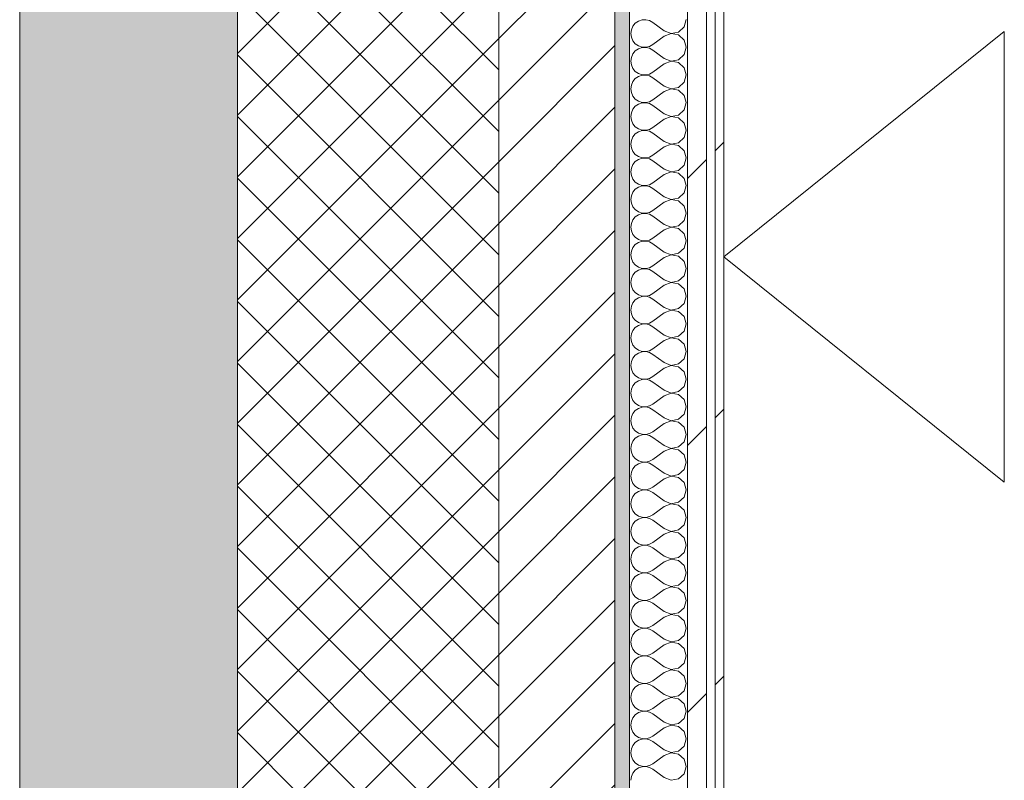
# Model space of a CAD drawing. Header units: millimetres. Extents: x -40968 to 77376, y -17881 to 4746.
# Tile 217 of 256: x -2101 to -1423, y -9410 to -8886. Entities that reach past the tile are written whole.
import ezdxf

# ---------------------------------------------------------------- set-up
doc = ezdxf.new("R2010")
doc.units = ezdxf.units.MM
doc.header["$MEASUREMENT"] = 0
doc.linetypes.add('Wipeout_Contour', pattern=[1000, 0, -1000])
doc.layers.add('12_FAÇ_Façana', color=7, linetype='Continuous')
doc.layers.add('Nuevo_08_E_Envans secs', color=7, linetype='Continuous')
for name, color, linetype, lineweight, true_color in [('12_FAÇ_Façana_Pluma_Nº__102', 7, 'Continuous', 5, 0xcccccc), ('12_FAÇ_Façana_Pluma_Nº__174', 7, 'Continuous', 13, 0xe4ad2c), ('12_FAÇ_Façana_Pluma_Nº__176', 7, 'Continuous', 15, 0x93a0c6), ('Nuevo_08_E_Envans secs_Pluma_Nº__102', 7, 'Continuous', 5, 0xcccccc), ('Nuevo_08_E_Envans secs_Pluma_Nº__171', 171, 'Continuous', 13, 0xaaaaff), ('Nuevo_08_E_Envans secs_Pluma_Nº__177', 7, 'Continuous', 15, 0xf7e046)]:
    doc.layers.add(name, color=color, linetype=linetype, lineweight=lineweight, true_color=true_color)
for name, color, linetype, lineweight in [('12_FAÇ_Façana_Pluma_Nº__2', 8, 'Continuous', 5), ('12_FAÇ_Façana_Pluma_Nº__7', 7, 'Continuous', 5), ('Nuevo_01_2D_Acabats_Pluma_Nº__20', 1, 'Continuous', 5), ('Nuevo_08_E_Envans secs_Pluma_Nº__1', 7, 'Continuous', 5)]:
    doc.layers.add(name, color=color, linetype=linetype, lineweight=lineweight)
pattern_1 = [(45, (0, 0), (-183.848, 183.848), [195, -65]), (45, (7e-14, 183.85), (-183.848, 183.848), [195, -65])]

# ---------------------------------------------------------------- blocks, each defined once
blk = doc.blocks.new('Muro_1_5', base_point=(-1681.11, -1193.98))
at = {"layer": '12_FAÇ_Façana_Pluma_Nº__102', "linetype": 'Continuous', "lineweight": 0, "true_color": 0xe5e5e5}
blk.add_hatch(color=254, dxfattribs=at).paths.add_polyline_path([(-2101.11, -10658.98), (-1951.11, -10658.98), (-1951.11, -7438.98), (-1971.11, -7438.98), (-1971.11, -6988.97), (-1951.11, -6988.97), (-1951.11, -1638.98), (-2101.11, -1638.98)])
at = {"layer": '12_FAÇ_Façana_Pluma_Nº__174', "linetype": 'Continuous', "lineweight": 13, "true_color": 0xe4ad2c}
h = blk.add_hatch(dxfattribs=at)
h.set_pattern_fill('SATE_Aislamiento_0005', color=42, style=0, pattern_type=2)
h.set_pattern_definition([(45, (0, 0), (-21.2132, 21.2132), []), (135, (0, 0), (21.2132, 21.2132), [])])
h.paths.add_polyline_path([(-1951.11, -7438.98), (-1951.11, -10658.98), (-1771.11, -10658.98), (-1771.11, -7438.98)])
at = {"layer": '12_FAÇ_Façana_Pluma_Nº__176', "linetype": 'Continuous', "lineweight": 0, "true_color": 0x495063}
blk.add_hatch(color=251, dxfattribs=at).paths.add_polyline_path([(-1691.11, -7438.98), (-1691.11, -10658.98), (-1681.11, -10658.98), (-1681.11, -7438.98)])
at = {"layer": '12_FAÇ_Façana_Pluma_Nº__2', "linetype": 'Continuous', "lineweight": 5}
h = blk.add_hatch(dxfattribs=at)
h.set_pattern_fill('Ceramic_0005', color=8, style=0, pattern_type=2)
h.set_pattern_definition([(45, (0, 0), (-21.2132, 21.2132), [])])
h.paths.add_polyline_path([(-1771.11, -7438.98), (-1771.11, -10658.98), (-1691.11, -10658.98), (-1691.11, -7438.98)])
at = {"layer": '12_FAÇ_Façana_Pluma_Nº__7', "color": 7, "linetype": 'Continuous', "lineweight": 5}
for p, q in [((-1951.11, -7438.98), (-1951.11, -10658.98)), ((-1771.11, -10658.98), (-1771.11, -7438.98)), ((-1691.11, -10658.98), (-1691.11, -7438.98))]:
    blk.add_line(p, q, dxfattribs=at)
at = {"layer": '12_FAÇ_Façana_Pluma_Nº__7', "color": 7, "linetype": 'Continuous', "lineweight": 5, "flags": 128}
for points in [[(-2101.11, -1638.98), (-2101.11, -10658.98)], [(-1681.11, -10658.98), (-1681.11, -7438.98)]]:
    blk.add_lwpolyline(points, dxfattribs=at)
blk = doc.blocks.new('*X357')
at = {"layer": 'Nuevo_08_E_Envans secs_Pluma_Nº__102', "color": 254, "linetype": 'Continuous', "lineweight": 5, "true_color": 0xcccccc}
for p, q in [((-1678.73, -8890.23), (-1679.79, -8892.64)), ((-1677.06, -8888.21), (-1678.73, -8890.23)), ((-1674.89, -8886.72), (-1677.06, -8888.21)), ((-1672.4, -8885.88), (-1674.89, -8886.72)), ((-1669.78, -8885.75), (-1672.4, -8885.88)), ((-1667.22, -8886.35), (-1669.78, -8885.75)), ((-1664.92, -8887.62), (-1667.22, -8886.35)), ((-1657.3, -8893.33), (-1664.92, -8887.62)), ((-1647.33, -8894.23), (-1643.48, -8890.72)), ((-1643.48, -8890.72), (-1642.06, -8885.71)), ((-1679.79, -8892.64), (-1680.16, -8895.24)), ((-1680.16, -8895.24), (-1679.79, -8897.84)), ((-1679.79, -8897.84), (-1678.73, -8900.25)), ((-1657.3, -8897.14), (-1664.92, -8902.86)), ((-1657.3, -8893.33), (-1652.44, -8895.2)), ((-1652.44, -8895.28), (-1657.3, -8897.14)), ((-1652.44, -8895.2), (-1647.33, -8894.23)), ((-1647.33, -8896.24), (-1652.44, -8895.28)), ((-1643.48, -8899.75), (-1647.33, -8896.24)), ((-1678.73, -8900.25), (-1677.06, -8902.27)), ((-1677.06, -8902.27), (-1674.89, -8903.76)), ((-1674.89, -8903.76), (-1672.4, -8904.6)), ((-1672.4, -8904.93), (-1674.89, -8905.77)), ((-1672.4, -8904.6), (-1669.78, -8904.72)), ((-1669.78, -8904.8), (-1672.4, -8904.93)), ((-1669.78, -8904.72), (-1667.22, -8904.13)), ((-1667.22, -8905.4), (-1669.78, -8904.8)), ((-1667.22, -8904.13), (-1664.92, -8902.86)), ((-1642.06, -8904.76), (-1643.48, -8899.75)), ((-1643.48, -8909.77), (-1642.06, -8904.76)), ((-1679.79, -8911.68), (-1680.16, -8914.29)), ((-1678.73, -8909.28), (-1679.79, -8911.68)), ((-1677.06, -8907.26), (-1678.73, -8909.28)), ((-1674.89, -8905.77), (-1677.06, -8907.26)), ((-1664.92, -8906.67), (-1667.22, -8905.4)), ((-1657.3, -8912.38), (-1664.92, -8906.67)), ((-1647.33, -8913.28), (-1643.48, -8909.77)), ((-1680.16, -8914.29), (-1679.79, -8916.89)), ((-1679.79, -8916.89), (-1678.73, -8919.29)), ((-1657.3, -8916.19), (-1664.92, -8921.9)), ((-1657.3, -8912.38), (-1652.44, -8914.25)), ((-1652.44, -8914.32), (-1657.3, -8916.19)), ((-1652.44, -8914.25), (-1647.33, -8913.28)), ((-1647.33, -8915.29), (-1652.44, -8914.32)), ((-1643.48, -8918.8), (-1647.33, -8915.29)), ((-1678.73, -8919.29), (-1677.06, -8921.32)), ((-1677.06, -8921.32), (-1674.89, -8922.8)), ((-1674.89, -8924.81), (-1677.06, -8926.3)), ((-1674.89, -8922.8), (-1672.4, -8923.64)), ((-1672.4, -8923.98), (-1674.89, -8924.81)), ((-1672.4, -8923.64), (-1669.78, -8923.77)), ((-1669.78, -8923.85), (-1672.4, -8923.98)), ((-1669.78, -8923.77), (-1667.22, -8923.18)), ((-1667.22, -8924.44), (-1669.78, -8923.85)), ((-1667.22, -8923.18), (-1664.92, -8921.9)), ((-1664.92, -8925.71), (-1667.22, -8924.44)), ((-1642.06, -8923.81), (-1643.48, -8918.8)), ((-1643.48, -8928.82), (-1642.06, -8923.81)), ((-1679.79, -8930.73), (-1680.16, -8933.33)), ((-1678.73, -8928.33), (-1679.79, -8930.73)), ((-1677.06, -8926.3), (-1678.73, -8928.33)), ((-1657.3, -8931.43), (-1664.92, -8925.71)), ((-1657.3, -8931.43), (-1652.44, -8933.29)), ((-1647.33, -8932.33), (-1643.48, -8928.82)), ((-1680.16, -8933.33), (-1679.79, -8935.94)), ((-1679.79, -8935.94), (-1678.73, -8938.34)), ((-1678.73, -8938.34), (-1677.06, -8940.36)), ((-1657.3, -8935.24), (-1664.92, -8940.95)), ((-1652.44, -8933.37), (-1657.3, -8935.24)), ((-1652.44, -8933.29), (-1647.33, -8932.33)), ((-1647.33, -8934.34), (-1652.44, -8933.37)), ((-1643.48, -8937.85), (-1647.33, -8934.34)), ((-1642.06, -8942.86), (-1643.48, -8937.85)), ((-1677.06, -8945.35), (-1678.73, -8947.37)), ((-1677.06, -8940.36), (-1674.89, -8941.85)), ((-1674.89, -8943.86), (-1677.06, -8945.35)), ((-1674.89, -8941.85), (-1672.4, -8942.69)), ((-1672.4, -8943.02), (-1674.89, -8943.86)), ((-1672.4, -8942.69), (-1669.78, -8942.82)), ((-1669.78, -8942.9), (-1672.4, -8943.02)), ((-1669.78, -8942.82), (-1667.22, -8942.22)), ((-1667.22, -8943.49), (-1669.78, -8942.9)), ((-1667.22, -8942.22), (-1664.92, -8940.95)), ((-1664.92, -8944.76), (-1667.22, -8943.49)), ((-1657.3, -8950.48), (-1664.92, -8944.76)), ((-1643.48, -8947.86), (-1642.06, -8942.86)), ((-1679.79, -8949.78), (-1680.16, -8952.38)), ((-1680.16, -8952.38), (-1679.79, -8954.98)), ((-1678.73, -8947.37), (-1679.79, -8949.78)), ((-1657.3, -8950.48), (-1652.44, -8952.34)), ((-1652.44, -8952.34), (-1647.33, -8951.38)), ((-1647.33, -8951.38), (-1643.48, -8947.86)), ((-1679.79, -8954.98), (-1678.73, -8957.39)), ((-1678.73, -8957.39), (-1677.06, -8959.41)), ((-1657.3, -8954.29), (-1664.92, -8960)), ((-1652.44, -8952.42), (-1657.3, -8954.29)), ((-1647.33, -8953.39), (-1652.44, -8952.42)), ((-1643.48, -8956.9), (-1647.33, -8953.39)), ((-1642.06, -8961.9), (-1643.48, -8956.9)), ((-1677.06, -8964.4), (-1678.73, -8966.42)), ((-1677.06, -8959.41), (-1674.89, -8960.9)), ((-1674.89, -8962.91), (-1677.06, -8964.4)), ((-1674.89, -8960.9), (-1672.4, -8961.74)), ((-1672.4, -8962.07), (-1674.89, -8962.91)), ((-1672.4, -8961.74), (-1669.78, -8961.87)), ((-1669.78, -8961.94), (-1672.4, -8962.07)), ((-1669.78, -8961.87), (-1667.22, -8961.27)), ((-1667.22, -8962.54), (-1669.78, -8961.94)), ((-1667.22, -8961.27), (-1664.92, -8960)), ((-1664.92, -8963.81), (-1667.22, -8962.54)), ((-1657.3, -8969.52), (-1664.92, -8963.81)), ((-1643.48, -8966.91), (-1642.06, -8961.9)), ((-1679.79, -8968.83), (-1680.16, -8971.43)), ((-1680.16, -8971.43), (-1679.79, -8974.03)), ((-1678.73, -8966.42), (-1679.79, -8968.83)), ((-1657.3, -8969.52), (-1652.44, -8971.39)), ((-1652.44, -8971.47), (-1657.3, -8973.33)), ((-1652.44, -8971.39), (-1647.33, -8970.42)), ((-1647.33, -8972.43), (-1652.44, -8971.47)), ((-1647.33, -8970.42), (-1643.48, -8966.91)), ((-1643.48, -8975.95), (-1647.33, -8972.43)), ((-1679.79, -8974.03), (-1678.73, -8976.44)), ((-1678.73, -8976.44), (-1677.06, -8978.46)), ((-1677.06, -8978.46), (-1674.89, -8979.95)), ((-1667.22, -8980.32), (-1664.92, -8979.05)), ((-1657.3, -8973.33), (-1664.92, -8979.05)), ((-1642.06, -8980.95), (-1643.48, -8975.95)), ((-1678.73, -8985.47), (-1679.79, -8987.87)), ((-1677.06, -8983.45), (-1678.73, -8985.47)), ((-1674.89, -8981.96), (-1677.06, -8983.45)), ((-1674.89, -8979.95), (-1672.4, -8980.79)), ((-1672.4, -8981.12), (-1674.89, -8981.96)), ((-1672.4, -8980.79), (-1669.78, -8980.91)), ((-1669.78, -8980.99), (-1672.4, -8981.12)), ((-1669.78, -8980.91), (-1667.22, -8980.32)), ((-1667.22, -8981.59), (-1669.78, -8980.99)), ((-1664.92, -8982.86), (-1667.22, -8981.59)), ((-1657.3, -8988.57), (-1664.92, -8982.86)), ((-1647.33, -8989.47), (-1643.48, -8985.96)), ((-1643.48, -8985.96), (-1642.06, -8980.95)), ((-1679.79, -8987.87), (-1680.16, -8990.48)), ((-1680.16, -8990.48), (-1679.79, -8993.08)), ((-1679.79, -8993.08), (-1678.73, -8995.48)), ((-1657.3, -8992.38), (-1664.92, -8998.1)), ((-1657.3, -8988.57), (-1652.44, -8990.44)), ((-1652.44, -8990.51), (-1657.3, -8992.38)), ((-1652.44, -8990.44), (-1647.33, -8989.47)), ((-1647.33, -8991.48), (-1652.44, -8990.51)), ((-1643.48, -8994.99), (-1647.33, -8991.48)), ((-1678.73, -8995.48), (-1677.06, -8997.51)), ((-1677.06, -8997.51), (-1674.89, -8998.99)), ((-1674.89, -8998.99), (-1672.4, -8999.83)), ((-1672.4, -8999.83), (-1669.78, -8999.96)), ((-1669.78, -8999.96), (-1667.22, -8999.37)), ((-1667.22, -8999.37), (-1664.92, -8998.1)), ((-1642.06, -9000), (-1643.48, -8994.99)), ((-1678.73, -9004.52), (-1679.79, -9006.92)), ((-1677.06, -9002.49), (-1678.73, -9004.52)), ((-1674.89, -9001.01), (-1677.06, -9002.49)), ((-1672.4, -9000.17), (-1674.89, -9001.01)), ((-1669.78, -9000.04), (-1672.4, -9000.17)), ((-1667.22, -9000.63), (-1669.78, -9000.04)), ((-1664.92, -9001.9), (-1667.22, -9000.63)), ((-1657.3, -9007.62), (-1664.92, -9001.9)), ((-1647.33, -9008.52), (-1643.48, -9005.01)), ((-1643.48, -9005.01), (-1642.06, -9000)), ((-1679.79, -9006.92), (-1680.16, -9009.52)), ((-1680.16, -9009.52), (-1679.79, -9012.13)), ((-1679.79, -9012.13), (-1678.73, -9014.53)), ((-1657.3, -9011.43), (-1664.92, -9017.14)), ((-1657.3, -9007.62), (-1652.44, -9009.49)), ((-1652.44, -9009.56), (-1657.3, -9011.43)), ((-1652.44, -9009.49), (-1647.33, -9008.52)), ((-1647.33, -9010.53), (-1652.44, -9009.56)), ((-1643.48, -9014.04), (-1647.33, -9010.53)), ((-1678.73, -9014.53), (-1677.06, -9016.55)), ((-1677.06, -9016.55), (-1674.89, -9018.04)), ((-1674.89, -9020.05), (-1677.06, -9021.54)), ((-1674.89, -9018.04), (-1672.4, -9018.88)), ((-1672.4, -9019.21), (-1674.89, -9020.05)), ((-1672.4, -9018.88), (-1669.78, -9019.01)), ((-1669.78, -9019.09), (-1672.4, -9019.21)), ((-1669.78, -9019.01), (-1667.22, -9018.41)), ((-1667.22, -9019.68), (-1669.78, -9019.09)), ((-1667.22, -9018.41), (-1664.92, -9017.14)), ((-1664.92, -9020.95), (-1667.22, -9019.68)), ((-1642.06, -9019.05), (-1643.48, -9014.04)), ((-1643.48, -9024.05), (-1642.06, -9019.05)), ((-1679.79, -9025.97), (-1680.16, -9028.57)), ((-1678.73, -9023.56), (-1679.79, -9025.97)), ((-1677.06, -9021.54), (-1678.73, -9023.56)), ((-1657.3, -9026.67), (-1664.92, -9020.95)), ((-1657.3, -9026.67), (-1652.44, -9028.53)), ((-1647.33, -9027.57), (-1643.48, -9024.05)), ((-1680.16, -9028.57), (-1679.79, -9031.17)), ((-1679.79, -9031.17), (-1678.73, -9033.58)), ((-1678.73, -9033.58), (-1677.06, -9035.6)), ((-1657.3, -9030.48), (-1664.92, -9036.19)), ((-1652.44, -9028.61), (-1657.3, -9030.48)), ((-1652.44, -9028.53), (-1647.33, -9027.57)), ((-1647.33, -9029.58), (-1652.44, -9028.61)), ((-1643.48, -9033.09), (-1647.33, -9029.58)), ((-1642.06, -9038.1), (-1643.48, -9033.09)), ((-1677.06, -9035.6), (-1674.89, -9037.09)), ((-1674.89, -9039.1), (-1677.06, -9040.59)), ((-1674.89, -9037.09), (-1672.4, -9037.93)), ((-1672.4, -9038.26), (-1674.89, -9039.1)), ((-1672.4, -9037.93), (-1669.78, -9038.06)), ((-1669.78, -9038.13), (-1672.4, -9038.26)), ((-1669.78, -9038.06), (-1667.22, -9037.46)), ((-1667.22, -9038.73), (-1669.78, -9038.13)), ((-1667.22, -9037.46), (-1664.92, -9036.19)), ((-1664.92, -9040), (-1667.22, -9038.73)), ((-1657.3, -9045.71), (-1664.92, -9040)), ((-1643.48, -9043.1), (-1642.06, -9038.1)), ((-1679.79, -9045.02), (-1680.16, -9047.62)), ((-1678.73, -9042.61), (-1679.79, -9045.02)), ((-1677.06, -9040.59), (-1678.73, -9042.61)), ((-1657.3, -9045.71), (-1652.44, -9047.58)), ((-1652.44, -9047.58), (-1647.33, -9046.61)), ((-1647.33, -9046.61), (-1643.48, -9043.1)), ((-1680.16, -9047.62), (-1679.79, -9050.22)), ((-1679.79, -9050.22), (-1678.73, -9052.63)), ((-1678.73, -9052.63), (-1677.06, -9054.65)), ((-1657.3, -9049.52), (-1664.92, -9055.24)), ((-1652.44, -9047.66), (-1657.3, -9049.52)), ((-1647.33, -9048.62), (-1652.44, -9047.66)), ((-1643.48, -9052.14), (-1647.33, -9048.62)), ((-1642.06, -9057.14), (-1643.48, -9052.14)), ((-1677.06, -9059.64), (-1678.73, -9061.66)), ((-1677.06, -9054.65), (-1674.89, -9056.14)), ((-1674.89, -9058.15), (-1677.06, -9059.64)), ((-1674.89, -9056.14), (-1672.4, -9056.98)), ((-1672.4, -9057.31), (-1674.89, -9058.15)), ((-1672.4, -9056.98), (-1669.78, -9057.1)), ((-1669.78, -9057.18), (-1672.4, -9057.31)), ((-1669.78, -9057.1), (-1667.22, -9056.51)), ((-1667.22, -9057.78), (-1669.78, -9057.18)), ((-1667.22, -9056.51), (-1664.92, -9055.24)), ((-1664.92, -9059.05), (-1667.22, -9057.78)), ((-1657.3, -9064.76), (-1664.92, -9059.05)), ((-1643.48, -9062.15), (-1642.06, -9057.14)), ((-1679.79, -9064.06), (-1680.16, -9066.67)), ((-1680.16, -9066.67), (-1679.79, -9069.27)), ((-1678.73, -9061.66), (-1679.79, -9064.06)), ((-1657.3, -9064.76), (-1652.44, -9066.63)), ((-1652.44, -9066.71), (-1657.3, -9068.57)), ((-1652.44, -9066.63), (-1647.33, -9065.66)), ((-1647.33, -9067.67), (-1652.44, -9066.71)), ((-1647.33, -9065.66), (-1643.48, -9062.15)), ((-1643.48, -9071.18), (-1647.33, -9067.67)), ((-1679.79, -9069.27), (-1678.73, -9071.67)), ((-1678.73, -9071.67), (-1677.06, -9073.7)), ((-1677.06, -9073.7), (-1674.89, -9075.19)), ((-1667.22, -9075.56), (-1664.92, -9074.29)), ((-1657.3, -9068.57), (-1664.92, -9074.29)), ((-1642.06, -9076.19), (-1643.48, -9071.18)), ((-1678.73, -9080.71), (-1679.79, -9083.11)), ((-1677.06, -9078.68), (-1678.73, -9080.71)), ((-1674.89, -9077.2), (-1677.06, -9078.68)), ((-1674.89, -9075.19), (-1672.4, -9076.02)), ((-1672.4, -9076.36), (-1674.89, -9077.2)), ((-1672.4, -9076.02), (-1669.78, -9076.15)), ((-1669.78, -9076.23), (-1672.4, -9076.36)), ((-1669.78, -9076.15), (-1667.22, -9075.56)), ((-1667.22, -9076.82), (-1669.78, -9076.23)), ((-1664.92, -9078.1), (-1667.22, -9076.82)), ((-1657.3, -9083.81), (-1664.92, -9078.1)), ((-1647.33, -9084.71), (-1643.48, -9081.2)), ((-1643.48, -9081.2), (-1642.06, -9076.19)), ((-1679.79, -9083.11), (-1680.16, -9085.71)), ((-1680.16, -9085.71), (-1679.79, -9088.32)), ((-1657.3, -9087.62), (-1664.92, -9093.33)), ((-1657.3, -9083.81), (-1652.44, -9085.68)), ((-1652.44, -9085.75), (-1657.3, -9087.62)), ((-1652.44, -9085.68), (-1647.33, -9084.71)), ((-1647.33, -9086.72), (-1652.44, -9085.75)), ((-1643.48, -9090.23), (-1647.33, -9086.72)), ((-1679.79, -9088.32), (-1678.73, -9090.72)), ((-1678.73, -9090.72), (-1677.06, -9092.74)), ((-1677.06, -9092.74), (-1674.89, -9094.23)), ((-1674.89, -9094.23), (-1672.4, -9095.07)), ((-1669.78, -9095.2), (-1667.22, -9094.6)), ((-1667.22, -9094.6), (-1664.92, -9093.33)), ((-1642.06, -9095.24), (-1643.48, -9090.23)), ((-1678.73, -9099.75), (-1679.79, -9102.16)), ((-1677.06, -9097.73), (-1678.73, -9099.75)), ((-1674.89, -9096.24), (-1677.06, -9097.73)), ((-1672.4, -9095.4), (-1674.89, -9096.24)), ((-1672.4, -9095.07), (-1669.78, -9095.2)), ((-1669.78, -9095.28), (-1672.4, -9095.4)), ((-1667.22, -9095.87), (-1669.78, -9095.28)), ((-1664.92, -9097.14), (-1667.22, -9095.87)), ((-1657.3, -9102.86), (-1664.92, -9097.14)), ((-1647.33, -9103.76), (-1643.48, -9100.25)), ((-1643.48, -9100.25), (-1642.06, -9095.24)), ((-1679.79, -9102.16), (-1680.16, -9104.76)), ((-1680.16, -9104.76), (-1679.79, -9107.36)), ((-1679.79, -9107.36), (-1678.73, -9109.77)), ((-1657.3, -9106.67), (-1664.92, -9112.38)), ((-1657.3, -9102.86), (-1652.44, -9104.72)), ((-1652.44, -9104.8), (-1657.3, -9106.67)), ((-1652.44, -9104.72), (-1647.33, -9103.76)), ((-1647.33, -9105.77), (-1652.44, -9104.8)), ((-1643.48, -9109.28), (-1647.33, -9105.77)), ((-1678.73, -9109.77), (-1677.06, -9111.79)), ((-1677.06, -9111.79), (-1674.89, -9113.28)), ((-1674.89, -9113.28), (-1672.4, -9114.12)), ((-1672.4, -9114.45), (-1674.89, -9115.29)), ((-1672.4, -9114.12), (-1669.78, -9114.25)), ((-1669.78, -9114.32), (-1672.4, -9114.45)), ((-1669.78, -9114.25), (-1667.22, -9113.65)), ((-1667.22, -9114.92), (-1669.78, -9114.32)), ((-1667.22, -9113.65), (-1664.92, -9112.38)), ((-1664.92, -9116.19), (-1667.22, -9114.92)), ((-1642.06, -9114.29), (-1643.48, -9109.28)), ((-1643.48, -9119.29), (-1642.06, -9114.29)), ((-1679.79, -9121.21), (-1680.16, -9123.81)), ((-1678.73, -9118.8), (-1679.79, -9121.21)), ((-1677.06, -9116.78), (-1678.73, -9118.8)), ((-1674.89, -9115.29), (-1677.06, -9116.78)), ((-1657.3, -9121.9), (-1664.92, -9116.19)), ((-1657.3, -9121.9), (-1652.44, -9123.77)), ((-1647.33, -9122.8), (-1643.48, -9119.29)), ((-1680.16, -9123.81), (-1679.79, -9126.41)), ((-1679.79, -9126.41), (-1678.73, -9128.82)), ((-1657.3, -9125.71), (-1664.92, -9131.43)), ((-1652.44, -9123.85), (-1657.3, -9125.71)), ((-1652.44, -9123.77), (-1647.33, -9122.8)), ((-1647.33, -9124.81), (-1652.44, -9123.85)), ((-1643.48, -9128.33), (-1647.33, -9124.81)), ((-1642.06, -9133.33), (-1643.48, -9128.33)), ((-1678.73, -9128.82), (-1677.06, -9130.84)), ((-1677.06, -9130.84), (-1674.89, -9132.33)), ((-1674.89, -9134.34), (-1677.06, -9135.83)), ((-1674.89, -9132.33), (-1672.4, -9133.17)), ((-1672.4, -9133.5), (-1674.89, -9134.34)), ((-1672.4, -9133.17), (-1669.78, -9133.29)), ((-1669.78, -9133.37), (-1672.4, -9133.5)), ((-1669.78, -9133.29), (-1667.22, -9132.7)), ((-1667.22, -9133.97), (-1669.78, -9133.37)), ((-1667.22, -9132.7), (-1664.92, -9131.43)), ((-1664.92, -9135.24), (-1667.22, -9133.97)), ((-1657.3, -9140.95), (-1664.92, -9135.24)), ((-1643.48, -9138.34), (-1642.06, -9133.33)), ((-1679.79, -9140.25), (-1680.16, -9142.86)), ((-1678.73, -9137.85), (-1679.79, -9140.25)), ((-1677.06, -9135.83), (-1678.73, -9137.85)), ((-1657.3, -9140.95), (-1652.44, -9142.82)), ((-1652.44, -9142.82), (-1647.33, -9141.85)), ((-1647.33, -9141.85), (-1643.48, -9138.34)), ((-1680.16, -9142.86), (-1679.79, -9145.46)), ((-1679.79, -9145.46), (-1678.73, -9147.86)), ((-1678.73, -9147.86), (-1677.06, -9149.89)), ((-1657.3, -9144.76), (-1664.92, -9150.48)), ((-1652.44, -9142.9), (-1657.3, -9144.76)), ((-1647.33, -9143.86), (-1652.44, -9142.9)), ((-1643.48, -9147.37), (-1647.33, -9143.86)), ((-1642.06, -9152.38), (-1643.48, -9147.37)), ((-1677.06, -9154.87), (-1678.73, -9156.9)), ((-1677.06, -9149.89), (-1674.89, -9151.38)), ((-1674.89, -9153.39), (-1677.06, -9154.87)), ((-1674.89, -9151.38), (-1672.4, -9152.22)), ((-1672.4, -9152.55), (-1674.89, -9153.39)), ((-1672.4, -9152.22), (-1669.78, -9152.34)), ((-1669.78, -9152.42), (-1672.4, -9152.55)), ((-1669.78, -9152.34), (-1667.22, -9151.75)), ((-1667.22, -9153.01), (-1669.78, -9152.42)), ((-1667.22, -9151.75), (-1664.92, -9150.48)), ((-1664.92, -9154.29), (-1667.22, -9153.01)), ((-1657.3, -9160), (-1664.92, -9154.29)), ((-1643.48, -9157.39), (-1642.06, -9152.38)), ((-1679.79, -9159.3), (-1680.16, -9161.9)), ((-1680.16, -9161.9), (-1679.79, -9164.51)), ((-1678.73, -9156.9), (-1679.79, -9159.3)), ((-1657.3, -9160), (-1652.44, -9161.87)), ((-1652.44, -9161.94), (-1657.3, -9163.81)), ((-1652.44, -9161.87), (-1647.33, -9160.9)), ((-1647.33, -9162.91), (-1652.44, -9161.94)), ((-1647.33, -9160.9), (-1643.48, -9157.39)), ((-1679.79, -9164.51), (-1678.73, -9166.91)), ((-1678.73, -9166.91), (-1677.06, -9168.94)), ((-1677.06, -9168.94), (-1674.89, -9170.42)), ((-1657.3, -9163.81), (-1664.92, -9169.52)), ((-1643.48, -9166.42), (-1647.33, -9162.91)), ((-1642.06, -9171.43), (-1643.48, -9166.42)), ((-1678.73, -9175.95), (-1679.79, -9178.35)), ((-1677.06, -9173.92), (-1678.73, -9175.95)), ((-1674.89, -9172.43), (-1677.06, -9173.92)), ((-1674.89, -9170.42), (-1672.4, -9171.26)), ((-1672.4, -9171.59), (-1674.89, -9172.43)), ((-1672.4, -9171.26), (-1669.78, -9171.39)), ((-1669.78, -9171.47), (-1672.4, -9171.59)), ((-1669.78, -9171.39), (-1667.22, -9170.8)), ((-1667.22, -9172.06), (-1669.78, -9171.47)), ((-1667.22, -9170.8), (-1664.92, -9169.52)), ((-1664.92, -9173.33), (-1667.22, -9172.06)), ((-1657.3, -9179.05), (-1664.92, -9173.33)), ((-1643.48, -9176.44), (-1642.06, -9171.43)), ((-1679.79, -9178.35), (-1680.16, -9180.95)), ((-1680.16, -9180.95), (-1679.79, -9183.55)), ((-1657.3, -9182.86), (-1664.92, -9188.57)), ((-1657.3, -9179.05), (-1652.44, -9180.91)), ((-1652.44, -9180.99), (-1657.3, -9182.86)), ((-1652.44, -9180.91), (-1647.33, -9179.95)), ((-1647.33, -9181.96), (-1652.44, -9180.99)), ((-1647.33, -9179.95), (-1643.48, -9176.44)), ((-1643.48, -9185.47), (-1647.33, -9181.96)), ((-1679.79, -9183.55), (-1678.73, -9185.96)), ((-1678.73, -9185.96), (-1677.06, -9187.98)), ((-1677.06, -9187.98), (-1674.89, -9189.47)), ((-1674.89, -9189.47), (-1672.4, -9190.31)), ((-1667.22, -9189.84), (-1664.92, -9188.57)), ((-1642.06, -9190.48), (-1643.48, -9185.47)), ((-1678.73, -9194.99), (-1679.79, -9197.4)), ((-1677.06, -9192.97), (-1678.73, -9194.99)), ((-1674.89, -9191.48), (-1677.06, -9192.97)), ((-1672.4, -9190.64), (-1674.89, -9191.48)), ((-1672.4, -9190.31), (-1669.78, -9190.44)), ((-1669.78, -9190.51), (-1672.4, -9190.64)), ((-1669.78, -9190.44), (-1667.22, -9189.84)), ((-1667.22, -9191.11), (-1669.78, -9190.51)), ((-1664.92, -9192.38), (-1667.22, -9191.11)), ((-1657.3, -9198.1), (-1664.92, -9192.38)), ((-1647.33, -9198.99), (-1643.48, -9195.48)), ((-1643.48, -9195.48), (-1642.06, -9190.48)), ((-1679.79, -9197.4), (-1680.16, -9200)), ((-1680.16, -9200), (-1679.79, -9202.6)), ((-1679.79, -9202.6), (-1678.73, -9205.01)), ((-1657.3, -9201.9), (-1664.92, -9207.62)), ((-1657.3, -9198.1), (-1652.44, -9199.96)), ((-1652.44, -9200.04), (-1657.3, -9201.9)), ((-1652.44, -9199.96), (-1647.33, -9198.99)), ((-1647.33, -9201.01), (-1652.44, -9200.04)), ((-1643.48, -9204.52), (-1647.33, -9201.01)), ((-1678.73, -9205.01), (-1677.06, -9207.03)), ((-1677.06, -9207.03), (-1674.89, -9208.52)), ((-1674.89, -9208.52), (-1672.4, -9209.36)), ((-1672.4, -9209.69), (-1674.89, -9210.53)), ((-1672.4, -9209.36), (-1669.78, -9209.49)), ((-1669.78, -9209.56), (-1672.4, -9209.69)), ((-1669.78, -9209.49), (-1667.22, -9208.89)), ((-1667.22, -9210.16), (-1669.78, -9209.56)), ((-1667.22, -9208.89), (-1664.92, -9207.62)), ((-1642.06, -9209.52), (-1643.48, -9204.52)), ((-1643.48, -9214.53), (-1642.06, -9209.52)), ((-1679.79, -9216.45), (-1680.16, -9219.05)), ((-1678.73, -9214.04), (-1679.79, -9216.45)), ((-1677.06, -9212.02), (-1678.73, -9214.04)), ((-1674.89, -9210.53), (-1677.06, -9212.02)), ((-1664.92, -9211.43), (-1667.22, -9210.16)), ((-1657.3, -9217.14), (-1664.92, -9211.43)), ((-1647.33, -9218.04), (-1643.48, -9214.53)), ((-1680.16, -9219.05), (-1679.79, -9221.65)), ((-1679.79, -9221.65), (-1678.73, -9224.05)), ((-1657.3, -9220.95), (-1664.92, -9226.67)), ((-1657.3, -9217.14), (-1652.44, -9219.01)), ((-1652.44, -9219.09), (-1657.3, -9220.95)), ((-1652.44, -9219.01), (-1647.33, -9218.04)), ((-1647.33, -9220.05), (-1652.44, -9219.09)), ((-1643.48, -9223.56), (-1647.33, -9220.05)), ((-1642.06, -9228.57), (-1643.48, -9223.56)), ((-1678.73, -9224.05), (-1677.06, -9226.08)), ((-1677.06, -9226.08), (-1674.89, -9227.57)), ((-1674.89, -9229.58), (-1677.06, -9231.06)), ((-1674.89, -9227.57), (-1672.4, -9228.41)), ((-1672.4, -9228.74), (-1674.89, -9229.58)), ((-1672.4, -9228.41), (-1669.78, -9228.53)), ((-1669.78, -9228.61), (-1672.4, -9228.74)), ((-1669.78, -9228.53), (-1667.22, -9227.94)), ((-1667.22, -9229.2), (-1669.78, -9228.61)), ((-1667.22, -9227.94), (-1664.92, -9226.67)), ((-1664.92, -9230.48), (-1667.22, -9229.2)), ((-1657.3, -9236.19), (-1664.92, -9230.48)), ((-1643.48, -9233.58), (-1642.06, -9228.57)), ((-1679.79, -9235.49), (-1680.16, -9238.1)), ((-1678.73, -9233.09), (-1679.79, -9235.49)), ((-1677.06, -9231.06), (-1678.73, -9233.09)), ((-1657.3, -9236.19), (-1652.44, -9238.06)), ((-1652.44, -9238.06), (-1647.33, -9237.09)), ((-1647.33, -9237.09), (-1643.48, -9233.58)), ((-1680.16, -9238.1), (-1679.79, -9240.7)), ((-1679.79, -9240.7), (-1678.73, -9243.1)), ((-1678.73, -9243.1), (-1677.06, -9245.13)), ((-1657.3, -9240), (-1664.92, -9245.71)), ((-1652.44, -9238.13), (-1657.3, -9240)), ((-1647.33, -9239.1), (-1652.44, -9238.13)), ((-1643.48, -9242.61), (-1647.33, -9239.1)), ((-1642.06, -9247.62), (-1643.48, -9242.61)), ((-1677.06, -9250.11), (-1678.73, -9252.14)), ((-1677.06, -9245.13), (-1674.89, -9246.61)), ((-1674.89, -9248.62), (-1677.06, -9250.11)), ((-1674.89, -9246.61), (-1672.4, -9247.45)), ((-1672.4, -9247.78), (-1674.89, -9248.62)), ((-1672.4, -9247.45), (-1669.78, -9247.58)), ((-1669.78, -9247.66), (-1672.4, -9247.78)), ((-1669.78, -9247.58), (-1667.22, -9246.99)), ((-1667.22, -9248.25), (-1669.78, -9247.66)), ((-1667.22, -9246.99), (-1664.92, -9245.71)), ((-1664.92, -9249.52), (-1667.22, -9248.25)), ((-1657.3, -9255.24), (-1664.92, -9249.52)), ((-1643.48, -9252.63), (-1642.06, -9247.62)), ((-1679.79, -9254.54), (-1680.16, -9257.14)), ((-1680.16, -9257.14), (-1679.79, -9259.75)), ((-1678.73, -9252.14), (-1679.79, -9254.54)), ((-1657.3, -9255.24), (-1652.44, -9257.1)), ((-1652.44, -9257.18), (-1657.3, -9259.05)), ((-1652.44, -9257.1), (-1647.33, -9256.14)), ((-1647.33, -9258.15), (-1652.44, -9257.18)), ((-1647.33, -9256.14), (-1643.48, -9252.63)), ((-1679.79, -9259.75), (-1678.73, -9262.15)), ((-1678.73, -9262.15), (-1677.06, -9264.17)), ((-1677.06, -9264.17), (-1674.89, -9265.66)), ((-1657.3, -9259.05), (-1664.92, -9264.76)), ((-1643.48, -9261.66), (-1647.33, -9258.15)), ((-1642.06, -9266.67), (-1643.48, -9261.66)), ((-1677.06, -9269.16), (-1678.73, -9271.18)), ((-1674.89, -9267.67), (-1677.06, -9269.16)), ((-1674.89, -9265.66), (-1672.4, -9266.5)), ((-1672.4, -9266.83), (-1674.89, -9267.67)), ((-1672.4, -9266.5), (-1669.78, -9266.63)), ((-1669.78, -9266.71), (-1672.4, -9266.83)), ((-1669.78, -9266.63), (-1667.22, -9266.03)), ((-1667.22, -9267.3), (-1669.78, -9266.71)), ((-1667.22, -9266.03), (-1664.92, -9264.76)), ((-1664.92, -9268.57), (-1667.22, -9267.3)), ((-1657.3, -9274.29), (-1664.92, -9268.57)), ((-1643.48, -9271.67), (-1642.06, -9266.67)), ((-1679.79, -9273.59), (-1680.16, -9276.19)), ((-1680.16, -9276.19), (-1679.79, -9278.79)), ((-1678.73, -9271.18), (-1679.79, -9273.59)), ((-1657.3, -9274.29), (-1652.44, -9276.15)), ((-1652.44, -9276.23), (-1657.3, -9278.1)), ((-1652.44, -9276.15), (-1647.33, -9275.19)), ((-1647.33, -9277.2), (-1652.44, -9276.23)), ((-1647.33, -9275.19), (-1643.48, -9271.67)), ((-1643.48, -9280.71), (-1647.33, -9277.2)), ((-1679.79, -9278.79), (-1678.73, -9281.2)), ((-1678.73, -9281.2), (-1677.06, -9283.22)), ((-1677.06, -9283.22), (-1674.89, -9284.71)), ((-1674.89, -9284.71), (-1672.4, -9285.55)), ((-1667.22, -9285.08), (-1664.92, -9283.81)), ((-1657.3, -9278.1), (-1664.92, -9283.81)), ((-1642.06, -9285.71), (-1643.48, -9280.71)), ((-1678.73, -9290.23), (-1679.79, -9292.64)), ((-1677.06, -9288.21), (-1678.73, -9290.23)), ((-1674.89, -9286.72), (-1677.06, -9288.21)), ((-1672.4, -9285.88), (-1674.89, -9286.72)), ((-1672.4, -9285.55), (-1669.78, -9285.68)), ((-1669.78, -9285.75), (-1672.4, -9285.88)), ((-1669.78, -9285.68), (-1667.22, -9285.08)), ((-1667.22, -9286.35), (-1669.78, -9285.75)), ((-1664.92, -9287.62), (-1667.22, -9286.35)), ((-1657.3, -9293.33), (-1664.92, -9287.62)), ((-1647.33, -9294.23), (-1643.48, -9290.72)), ((-1643.48, -9290.72), (-1642.06, -9285.71)), ((-1679.79, -9292.64), (-1680.16, -9295.24)), ((-1680.16, -9295.24), (-1679.79, -9297.84)), ((-1679.79, -9297.84), (-1678.73, -9300.25)), ((-1657.3, -9297.14), (-1664.92, -9302.86)), ((-1657.3, -9293.33), (-1652.44, -9295.2)), ((-1652.44, -9295.28), (-1657.3, -9297.14)), ((-1652.44, -9295.2), (-1647.33, -9294.23)), ((-1647.33, -9296.24), (-1652.44, -9295.28)), ((-1643.48, -9299.75), (-1647.33, -9296.24)), ((-1678.73, -9300.25), (-1677.06, -9302.27)), ((-1677.06, -9302.27), (-1674.89, -9303.76)), ((-1674.89, -9303.76), (-1672.4, -9304.6)), ((-1672.4, -9304.93), (-1674.89, -9305.77)), ((-1672.4, -9304.6), (-1669.78, -9304.72)), ((-1669.78, -9304.8), (-1672.4, -9304.93)), ((-1669.78, -9304.72), (-1667.22, -9304.13)), ((-1667.22, -9305.4), (-1669.78, -9304.8)), ((-1667.22, -9304.13), (-1664.92, -9302.86)), ((-1642.06, -9304.76), (-1643.48, -9299.75)), ((-1643.48, -9309.77), (-1642.06, -9304.76)), ((-1679.79, -9311.68), (-1680.16, -9314.29)), ((-1678.73, -9309.28), (-1679.79, -9311.68)), ((-1677.06, -9307.26), (-1678.73, -9309.28)), ((-1674.89, -9305.77), (-1677.06, -9307.26)), ((-1664.92, -9306.67), (-1667.22, -9305.4)), ((-1657.3, -9312.38), (-1664.92, -9306.67)), ((-1647.33, -9313.28), (-1643.48, -9309.77)), ((-1680.16, -9314.29), (-1679.79, -9316.89)), ((-1679.79, -9316.89), (-1678.73, -9319.29)), ((-1657.3, -9316.19), (-1664.92, -9321.9)), ((-1657.3, -9312.38), (-1652.44, -9314.25)), ((-1652.44, -9314.32), (-1657.3, -9316.19)), ((-1652.44, -9314.25), (-1647.33, -9313.28)), ((-1647.33, -9315.29), (-1652.44, -9314.32)), ((-1643.48, -9318.8), (-1647.33, -9315.29)), ((-1678.73, -9319.29), (-1677.06, -9321.32)), ((-1677.06, -9321.32), (-1674.89, -9322.8)), ((-1674.89, -9324.81), (-1677.06, -9326.3)), ((-1674.89, -9322.8), (-1672.4, -9323.64)), ((-1672.4, -9323.98), (-1674.89, -9324.81)), ((-1672.4, -9323.64), (-1669.78, -9323.77)), ((-1669.78, -9323.85), (-1672.4, -9323.98)), ((-1669.78, -9323.77), (-1667.22, -9323.18)), ((-1667.22, -9324.44), (-1669.78, -9323.85)), ((-1667.22, -9323.18), (-1664.92, -9321.9)), ((-1664.92, -9325.71), (-1667.22, -9324.44)), ((-1642.06, -9323.81), (-1643.48, -9318.8)), ((-1643.48, -9328.82), (-1642.06, -9323.81)), ((-1679.79, -9330.73), (-1680.16, -9333.33)), ((-1678.73, -9328.33), (-1679.79, -9330.73)), ((-1677.06, -9326.3), (-1678.73, -9328.33)), ((-1657.3, -9331.43), (-1664.92, -9325.71)), ((-1657.3, -9331.43), (-1652.44, -9333.29)), ((-1647.33, -9332.33), (-1643.48, -9328.82)), ((-1680.16, -9333.33), (-1679.79, -9335.94)), ((-1679.79, -9335.94), (-1678.73, -9338.34)), ((-1678.73, -9338.34), (-1677.06, -9340.36)), ((-1657.3, -9335.24), (-1664.92, -9340.95)), ((-1652.44, -9333.37), (-1657.3, -9335.24)), ((-1652.44, -9333.29), (-1647.33, -9332.33)), ((-1647.33, -9334.34), (-1652.44, -9333.37)), ((-1643.48, -9337.85), (-1647.33, -9334.34)), ((-1642.06, -9342.86), (-1643.48, -9337.85)), ((-1677.06, -9345.35), (-1678.73, -9347.37)), ((-1677.06, -9340.36), (-1674.89, -9341.85)), ((-1674.89, -9343.86), (-1677.06, -9345.35)), ((-1674.89, -9341.85), (-1672.4, -9342.69)), ((-1672.4, -9343.02), (-1674.89, -9343.86)), ((-1672.4, -9342.69), (-1669.78, -9342.82)), ((-1669.78, -9342.9), (-1672.4, -9343.02)), ((-1669.78, -9342.82), (-1667.22, -9342.22)), ((-1667.22, -9343.49), (-1669.78, -9342.9)), ((-1667.22, -9342.22), (-1664.92, -9340.95)), ((-1664.92, -9344.76), (-1667.22, -9343.49)), ((-1657.3, -9350.48), (-1664.92, -9344.76)), ((-1643.48, -9347.86), (-1642.06, -9342.86)), ((-1679.79, -9349.78), (-1680.16, -9352.38)), ((-1680.16, -9352.38), (-1679.79, -9354.98)), ((-1678.73, -9347.37), (-1679.79, -9349.78)), ((-1657.3, -9350.48), (-1652.44, -9352.34)), ((-1652.44, -9352.42), (-1657.3, -9354.29)), ((-1652.44, -9352.34), (-1647.33, -9351.38)), ((-1647.33, -9353.39), (-1652.44, -9352.42)), ((-1647.33, -9351.38), (-1643.48, -9347.86)), ((-1679.79, -9354.98), (-1678.73, -9357.39)), ((-1678.73, -9357.39), (-1677.06, -9359.41)), ((-1657.3, -9354.29), (-1664.92, -9360)), ((-1643.48, -9356.9), (-1647.33, -9353.39)), ((-1642.06, -9361.9), (-1643.48, -9356.9)), ((-1677.06, -9364.4), (-1678.73, -9366.42)), ((-1677.06, -9359.41), (-1674.89, -9360.9)), ((-1674.89, -9362.91), (-1677.06, -9364.4)), ((-1674.89, -9360.9), (-1672.4, -9361.74)), ((-1672.4, -9362.07), (-1674.89, -9362.91)), ((-1672.4, -9361.74), (-1669.78, -9361.87)), ((-1669.78, -9361.94), (-1672.4, -9362.07)), ((-1669.78, -9361.87), (-1667.22, -9361.27)), ((-1667.22, -9362.54), (-1669.78, -9361.94)), ((-1667.22, -9361.27), (-1664.92, -9360)), ((-1664.92, -9363.81), (-1667.22, -9362.54)), ((-1657.3, -9369.52), (-1664.92, -9363.81)), ((-1643.48, -9366.91), (-1642.06, -9361.9)), ((-1679.79, -9368.83), (-1680.16, -9371.43)), ((-1680.16, -9371.43), (-1679.79, -9374.03)), ((-1678.73, -9366.42), (-1679.79, -9368.83)), ((-1657.3, -9369.52), (-1652.44, -9371.39)), ((-1652.44, -9371.47), (-1657.3, -9373.33)), ((-1652.44, -9371.39), (-1647.33, -9370.42)), ((-1647.33, -9372.43), (-1652.44, -9371.47)), ((-1647.33, -9370.42), (-1643.48, -9366.91)), ((-1643.48, -9375.95), (-1647.33, -9372.43)), ((-1679.79, -9374.03), (-1678.73, -9376.44)), ((-1678.73, -9376.44), (-1677.06, -9378.46)), ((-1677.06, -9378.46), (-1674.89, -9379.95)), ((-1667.22, -9380.32), (-1664.92, -9379.05)), ((-1657.3, -9373.33), (-1664.92, -9379.05)), ((-1642.06, -9380.95), (-1643.48, -9375.95)), ((-1678.73, -9385.47), (-1679.79, -9387.87)), ((-1677.06, -9383.45), (-1678.73, -9385.47)), ((-1674.89, -9381.96), (-1677.06, -9383.45)), ((-1674.89, -9379.95), (-1672.4, -9380.79)), ((-1672.4, -9381.12), (-1674.89, -9381.96)), ((-1672.4, -9380.79), (-1669.78, -9380.91)), ((-1669.78, -9380.99), (-1672.4, -9381.12)), ((-1669.78, -9380.91), (-1667.22, -9380.32)), ((-1667.22, -9381.59), (-1669.78, -9380.99)), ((-1664.92, -9382.86), (-1667.22, -9381.59)), ((-1657.3, -9388.57), (-1664.92, -9382.86)), ((-1647.33, -9389.47), (-1643.48, -9385.96)), ((-1643.48, -9385.96), (-1642.06, -9380.95)), ((-1679.79, -9387.87), (-1680.16, -9390.48)), ((-1680.16, -9390.48), (-1679.79, -9393.08)), ((-1679.79, -9393.08), (-1678.73, -9395.48)), ((-1657.3, -9392.38), (-1664.92, -9398.1)), ((-1657.3, -9388.57), (-1652.44, -9390.44)), ((-1652.44, -9390.51), (-1657.3, -9392.38)), ((-1652.44, -9390.44), (-1647.33, -9389.47)), ((-1647.33, -9391.48), (-1652.44, -9390.51)), ((-1643.48, -9394.99), (-1647.33, -9391.48)), ((-1678.73, -9395.48), (-1677.06, -9397.51)), ((-1677.06, -9397.51), (-1674.89, -9398.99)), ((-1674.89, -9398.99), (-1672.4, -9399.83)), ((-1672.4, -9399.83), (-1669.78, -9399.96)), ((-1669.78, -9399.96), (-1667.22, -9399.37)), ((-1667.22, -9399.37), (-1664.92, -9398.1)), ((-1642.06, -9400), (-1643.48, -9394.99)), ((-1643.48, -9405.01), (-1642.06, -9400)), ((-1678.73, -9404.52), (-1679.79, -9406.92)), ((-1677.06, -9402.49), (-1678.73, -9404.52)), ((-1674.89, -9401.01), (-1677.06, -9402.49)), ((-1672.4, -9400.17), (-1674.89, -9401.01)), ((-1669.78, -9400.04), (-1672.4, -9400.17)), ((-1667.22, -9400.63), (-1669.78, -9400.04)), ((-1664.92, -9401.9), (-1667.22, -9400.63)), ((-1657.3, -9407.62), (-1664.92, -9401.9)), ((-1647.33, -9408.52), (-1643.48, -9405.01)), ((-1679.79, -9406.92), (-1680.16, -9409.52)), ((-1657.3, -9407.62), (-1652.44, -9409.49)), ((-1652.44, -9409.49), (-1647.33, -9408.52))]:
    blk.add_line(p, q, dxfattribs=at)
blk = doc.blocks.new('Muro_122_5', base_point=(-1616.11, -10658.98))
at = {"layer": 'Nuevo_08_E_Envans secs_Pluma_Nº__1', "color": 7, "linetype": 'Continuous', "lineweight": 5, "flags": 128}
blk.add_lwpolyline([(-1681.11, -7438.98), (-1681.11, -10658.98)], dxfattribs=at)
at = {"color": 254, "linetype": 'Wipeout_Contour', "lineweight": 0, "ltscale": 36800.017837}
blk.add_wipeout([(-1628.11, -10658.98), (-1628.11, -7438.98), (-1641.11, -7438.98), (-1641.11, -10658.98)], dxfattribs=at).dxf.layer = 'Nuevo_08_E_Envans secs'
at = {"color": 254, "linetype": 'Wipeout_Contour', "lineweight": 0, "ltscale": 36788.711064}
blk.add_wipeout([(-1616.11, -10658.98), (-1616.11, -7438.98), (-1622.11, -7438.98), (-1622.11, -10658.98)], dxfattribs=at).dxf.layer = 'Nuevo_08_E_Envans secs'
at = {"layer": 'Nuevo_08_E_Envans secs_Pluma_Nº__171', "linetype": 'Continuous', "lineweight": 13, "true_color": 0xaaaaff}
h = blk.add_hatch(dxfattribs=at)
h.set_pattern_fill('Panellat_HPL_0005', color=161, style=0, pattern_type=2)
h.set_pattern_definition(pattern_1)
h.paths.add_polyline_path([(-1616.11, -10658.98), (-1616.11, -7438.98), (-1622.11, -7438.98), (-1622.11, -10658.98)])
at = {"layer": 'Nuevo_08_E_Envans secs_Pluma_Nº__177', "linetype": 'Continuous', "lineweight": 15, "true_color": 0xf7e046}
h = blk.add_hatch(dxfattribs=at)
h.set_pattern_fill('Panellat_HPL_0005', color=53, style=0, pattern_type=2)
h.set_pattern_definition(pattern_1)
h.paths.add_polyline_path([(-1628.11, -10658.98), (-1628.11, -7438.98), (-1641.11, -7438.98), (-1641.11, -10658.98)])
at = {"layer": 'Nuevo_08_E_Envans secs_Pluma_Nº__1', "color": 7, "linetype": 'Continuous', "lineweight": 5}
for p, q in [((-1641.11, -10658.98), (-1641.11, -7438.98)), ((-1628.11, -10658.98), (-1628.11, -7438.98)), ((-1622.11, -10658.98), (-1622.11, -7438.98))]:
    blk.add_line(p, q, dxfattribs=at)
at = {"layer": 'Nuevo_08_E_Envans secs_Pluma_Nº__1', "color": 7, "linetype": 'Continuous', "lineweight": 5, "flags": 128}
blk.add_lwpolyline([(-1616.11, -10658.98), (-1616.11, -7438.98)], dxfattribs=at)
at = {"layer": 'Nuevo_08_E_Envans secs', "color": 7, "lineweight": 20}
blk.add_blockref('*X357', (0, 0), dxfattribs=at)

msp = doc.modelspace()

# ---------------------------------------------------------------- linework, layer by layer
at = {"layer": 'Nuevo_01_2D_Acabats_Pluma_Nº__20', "color": 1, "linetype": 'Continuous', "lineweight": 5, "flags": 128}
msp.add_lwpolyline([(-1422.9, -8893.85), (-1422.9, -9204.1), (-1616.11, -9048.98)], close=True, dxfattribs=at)

# ---------------------------------------------------------------- block references
at = {"layer": '12_FAÇ_Façana', "color": 7, "lineweight": 20}
msp.add_blockref('Muro_1_5', (-1681.11, -1193.98), dxfattribs=at)

# ---------------------------------------------------------------- next in the draw order: block references
at = {"layer": 'Nuevo_08_E_Envans secs', "color": 7, "lineweight": 20}
msp.add_blockref('Muro_122_5', (-1616.11, -10658.98), dxfattribs=at)

doc.saveas('drawing.dxf')
